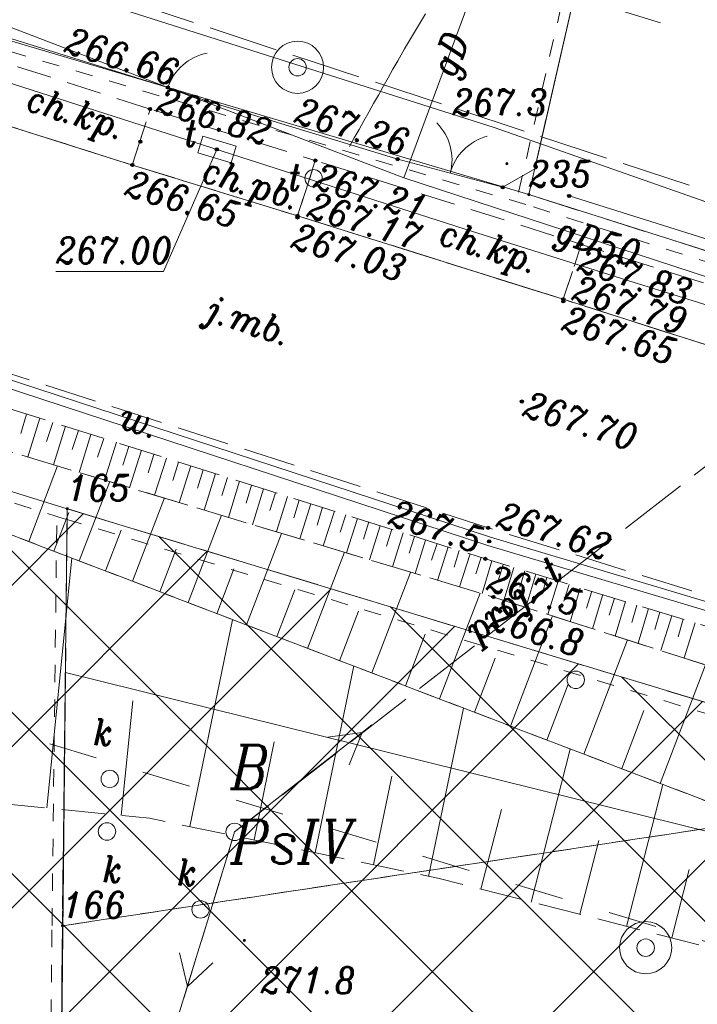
# Model space of a CAD drawing. Header units: metres. Extents: x 7435600 to 7436400, y 5537603 to 5538250.
# Tile 25 of 43: x 7435968 to 7435988, y 5537924 to 5537952. Entities that reach past the tile are written whole.
import ezdxf
from ezdxf.enums import TextEntityAlignment as Align

# ---------------------------------------------------------------- set-up
doc = ezdxf.new("R2010")
doc.units = ezdxf.units.M
doc.header["$MEASUREMENT"] = 0
for name, pattern in [('0.5_0.5', [1, 0.5, -0.5]), ('1.4_1.4', [2.8, 1.4, -1.4]), ('1.5_0.5', [2, 1.5, -0.5]), ('218-500', [1, 0.5, -0.5]), ('219-500', [0]), ('ktok02-500', [0]), ('ktok04-500', [0]), ('mz1.0_0.5', [1.5, 1, -0.5]), ('mz1.25_0.5', [1.75, 1.25, -0.5]), ('mz2.0_0.5', [2.5, 2, -0.5])]:
    doc.linetypes.add(name, pattern=pattern)
doc.layers.get('0').update_dxf_attribs({"color": 2, "linetype": 'CONTINUOUS', "lineweight": 5})
doc.layers.add('!ramka', color=2, linetype='CONTINUOUS', lineweight=0)
doc.layers.add('BUIB02_02', color=7, linetype='CONTINUOUS', lineweight=0)
for name, color, linetype in [('000 Inne (niezydentyfikowane)', 7, 'CONTINUOUS'), ('140-Punkty robocze', 7, 'CONTINUOUS'), ('203-Punkt załamania granicy działki nie stabilizowany', 7, 'CONTINUOUS'), ('203-Punkt załamania granicy działki nie stabilizowany-Atr104', 7, 'CONTINUOUS'), ('209-Opis konturu klasyfikacyjnego', 7, 'CONTINUOUS'), ('210-Oznaczenie użytku', 7, 'CONTINUOUS'), ('217-Granica konturu klasyfikcyjnego', 7, 'CONTINUOUS'), ('218-Granica użytku', 7, 'CONTINUOUS'), ('218-Granica użytku po granicy działki', 7, 'CONTINUOUS'), ('219-Linia granicy', 7, 'CONTINUOUS'), ('403-Punkt określonej wysokości', 7, 'CONTINUOUS'), ('811-Warstwica ciągła linia', 7, 'CONTINUOUS'), ('brama (linia)', 7, 'CONTINUOUS'), ('brama (linia) - symbol', 7, 'CONTINUOUS'), ('chodnik (powierzchnia)', 7, 'CONTINUOUS'), ('chodnik (powierzchnia)-Atr17', 7, 'CONTINUOUS'), ('furtka (linia)', 7, 'CONTINUOUS'), ('furtka (linia) - symbol', 7, 'CONTINUOUS'), ('inny obiekt przyrodniczy (linia)', 7, 'CONTINUOUS'), ('jezdnia (powierzchnia)', 7, 'CONTINUOUS'), ('jezdnia (powierzchnia)-Atr17', 7, 'CONTINUOUS'), ('krawężnik (linia)', 7, 'CONTINUOUS'), ('Miejsce błędu lub ostrzeżenia po kontroli', 7, 'CONTINUOUS'), ('ogrodzenie trwałe (linia)', 7, 'CONTINUOUS'), ('przewód elektroenergetyczny niskiego napięcia (linia) - symbol', 7, 'CONTINUOUS'), ('przewód gazowy (linia)', 7, 'CONTINUOUS'), ('przewód gazowy (linia)-Atr1', 7, 'CONTINUOUS'), ('przewód telekomunikacyjny (linia)', 7, 'CONTINUOUS'), ('przewód telekomunikacyjny - projektowany lub w budowie (linia) - ob. projektowany', 7, 'CONTINUOUS'), ('przewód telekomunikacyjny - projektowany lub w budowie (linia) - ob. projektowany-Atr1', 7, 'CONTINUOUS'), ('punkt o określonej wysokości (sieć telekomunikacyjna)', 7, 'CONTINUOUS'), ('punkt o określonej wysokości (sieć telekomunikacyjna)-Atr2', 7, 'CONTINUOUS'), ('punkt wysokościowy naturalny', 7, 'CONTINUOUS'), ('punkt wysokościowy naturalny-Atr2', 7, 'CONTINUOUS'), ('punkt wysokościowy sztuczny', 7, 'CONTINUOUS'), ('punkt wysokościowy sztuczny-Atr2', 7, 'CONTINUOUS'), ('rów melioracyjny  przydrożny (linia)', 7, 'CONTINUOUS'), ('rów melioracyjny  przydrożny (linia)-Atr17', 7, 'CONTINUOUS'), ('skarpa nieumocniona (powierzchnia)', 7, 'CONTINUOUS'), ('Strefa osuwisk potencjalnych', 7, 'CONTINUOUS'), ('studnia (punkt)', 7, 'CONTINUOUS'), ('studzienka prostokątna - przewód telekomunikacyjny (punkt)', 7, 'CONTINUOUS'), ('studzienka prostokątna - przewód telekomunikacyjny (punkt)-Atr17', 7, 'CONTINUOUS'), ('słup (punkt)', 7, 'CONTINUOUS'), ('właz okrągły - siec kanalizacyjna (punkt)', 7, 'CONTINUOUS'), ('właz okrągły - siec kanalizacyjna (punkt)-Atr17', 7, 'CONTINUOUS'), ('właz okrągły - siec telekomunikacyjna (punkt)', 7, 'CONTINUOUS'), ('właz okrągły - siec telekomunikacyjna (punkt)-Atr17', 7, 'CONTINUOUS')]:
    doc.layers.add(name, color=color, linetype=linetype)
doc.styles.get("Standard").update_dxf_attribs({"font": 'italic_1250.shx', "width": 0.75})
doc.linetypes.add('902-500', pattern='A,3.75,0,[1,ksztalty.shx,S=0.5,R=0,X=0,Y=0],3.75', length=7.5)

# ---------------------------------------------------------------- blocks, each defined once
blk = doc.blocks.new('203')
at = {"linetype": 'Continuous', "lineweight": 0}
h = blk.add_hatch(color=0, dxfattribs=at)
edge = h.paths.add_edge_path()
edge.add_arc((0, 0), 0.045, 0, 360)
blk = doc.blocks.new('US22')
at = {"color": 0, "linetype": 'Continuous', "lineweight": 13}
blk.add_circle((0, 0), 0.25, dxfattribs=at)
blk = doc.blocks.new('SM04')
at = {"color": 0, "linetype": 'Continuous', "lineweight": 13}
blk.add_circle((0, 0), 0.25, dxfattribs=at)
blk = doc.blocks.new('US13')
at = {"color": 0, "linetype": 'Continuous', "lineweight": 13}
for radius in [0.75, 0.25]:
    blk.add_circle((0, 0), radius, dxfattribs=at)
blk = doc.blocks.new('PE04')
at = {"color": 0, "linetype": 'Continuous', "lineweight": 13}
for p, q in [((4.65, 0), (3.784, 0.5)), ((0.65, 0), (0, 0)), ((0.65, 0), (1.65, 0)), ((1.65, 0), (2.65, 0)), ((2.65, 0), (3.65, 0)), ((3.65, 0), (4.65, 0)), ((4.65, 0), (3.784, -0.5)), ((4.65, 0), (5, 0))]:
    blk.add_line(p, q, dxfattribs=at)
blk = doc.blocks.new('PW01')
at = {"linetype": 'Continuous', "lineweight": 13}
h = blk.add_hatch(color=0, dxfattribs=at)
edge = h.paths.add_edge_path()
edge.add_arc((0, 0), 0.045, 0, 360)
blk = doc.blocks.new('OK02')
at = {"color": 0, "linetype": 'Continuous', "lineweight": 0}
for centre, start, end in [((-1.5, 0), 0, 60), ((1.5, 0), 120, 180)]:
    blk.add_arc(centre, 1.5, start, end, dxfattribs=at)
blk = doc.blocks.new('OK04')
at = {"color": 0, "linetype": 'Continuous', "lineweight": 0}
blk.add_arc((1.5, 0.001), 1.5, 120, 180, dxfattribs=at)
blk = doc.blocks.new('US15B')
at = {"color": 0, "linetype": 'Continuous', "lineweight": 0}
blk.add_lwpolyline([(-0.5, -0.25), (0.5, -0.25), (0.5, 0.25), (-0.5, 0.25)], close=True, dxfattribs=at)
blk = doc.blocks.new('PW02')
at = {"linetype": 'Continuous', "lineweight": 13}
h = blk.add_hatch(color=0, dxfattribs=at)
edge = h.paths.add_edge_path()
edge.add_arc((0, 0), 0.045, 0, 360)
blk = doc.blocks.new('PIKIETA')
at = {"color": 0}
blk.add_circle((0, 0), 0.045, dxfattribs=at)
blk = doc.blocks.new('801')
at = {"linetype": 'Continuous', "lineweight": 13}
h = blk.add_hatch(color=0, dxfattribs=at)
edge = h.paths.add_edge_path()
edge.add_arc((0, 0), 0.045, 0, 360)

msp = doc.modelspace()

# ---------------------------------------------------------------- hatches: boundary and pattern name
at = {"layer": 'BUIB02_02', "linetype": 'Continuous', "lineweight": 5}
h = msp.add_hatch(dxfattribs=at)
h.set_pattern_fill('CROSSHATCH', color=253, style=0, pattern_type=2)
h.set_pattern_definition([(45, (7435961.6253, 5537924.7712), (-2.319904, 2.319904), []), (315, (7435961.6253, 5537924.7712), (2.319904, 2.319904), [])])
h.paths.add_polyline_path([(7436043.44, 5537913.56), (7436060.08, 5537909.02), (7436072.46, 5537904.21), (7436080.45, 5537901.44), (7436125.26, 5537886.3), (7436123.85, 5537883.72), (7436121.78, 5537879.94), (7436111.81, 5537868.54), (7436097.96, 5537862.42), (7436082.82, 5537862.73), (7436056.09, 5537869.29), (7436015.82, 5537881.67), (7435957.74, 5537897.76), (7435948.84, 5537901.62), (7435934.32, 5537910.49), (7435934.03, 5537910.63), (7435939.24, 5537925.51), (7435940.01, 5537935.88), (7435938.04, 5537945.01), (7435935.67, 5537947.6), (7435945.85, 5537945.72), (7435954.28, 5537942.86), (7435969.69, 5537938.08), (7435996.02, 5537930.09), (7436005.99, 5537926.19), (7436016.39, 5537923.91), (7436023.56, 5537921.25)])

# ---------------------------------------------------------------- linework, layer by layer
at = {"layer": '!ramka', "color": 251, "linetype": 'Continuous', "lineweight": 13}
msp.add_3dface([(7435692.445, 5538052.761), (7436192.445, 5538052.761), (7436192.445, 5537747.761), (7435692.445, 5537747.761)], dxfattribs=at)
at = {"layer": '000 Inne (niezydentyfikowane)', "color": 251, "linetype": 'Continuous', "lineweight": 13, "flags": 128}
for points in [[(7435968.52, 5537940.8), (7435968.35, 5537940.24)], [(7435968.9, 5537940.68), (7435968.55, 5537939.57)], [(7435969.27, 5537940.56), (7435969.09, 5537940.01)], [(7435969.64, 5537940.45), (7435969.29, 5537939.34)], [(7435970.01, 5537940.33), (7435969.83, 5537939.78)], [(7435970.37, 5537940.21), (7435970.03, 5537939.12)], [(7435970.74, 5537940.1), (7435970.56, 5537939.56)], [(7435971.1, 5537939.99), (7435970.76, 5537938.9)], [(7435971.46, 5537939.87), (7435971.29, 5537939.33)], [(7435971.82, 5537939.76), (7435971.48, 5537938.68)], [(7435972.18, 5537939.64), (7435972.01, 5537939.11)], [(7435972.54, 5537939.53), (7435972.2, 5537938.47)], [(7435968.58, 5537937.14), (7435969.41, 5537939.31)], [(7435972.89, 5537939.42), (7435972.72, 5537938.89)], [(7435973.24, 5537939.31), (7435972.91, 5537938.25)], [(7435973.6, 5537939.2), (7435973.43, 5537938.67)], [(7435973.95, 5537939.09), (7435973.62, 5537938.04)], [(7435974.3, 5537938.98), (7435974.13, 5537938.46)], [(7435970.03, 5537936.58), (7435970.91, 5537938.86)], [(7435974.64, 5537938.87), (7435974.32, 5537937.83)], [(7435974.99, 5537938.76), (7435974.83, 5537938.24)], [(7435971.56, 5537936), (7435972.48, 5537938.39)], [(7435975.33, 5537938.65), (7435975.01, 5537937.62)], [(7435975.68, 5537938.54), (7435975.51, 5537938.03)], [(7435976.02, 5537938.43), (7435975.7, 5537937.42)], [(7435976.36, 5537938.33), (7435976.2, 5537937.82)], [(7435976.69, 5537938.22), (7435976.38, 5537937.21)], [(7435977.03, 5537938.12), (7435976.87, 5537937.61)], [(7435969.3, 5537936.86), (7435969.73, 5537937.97)], [(7435973.16, 5537935.38), (7435974.12, 5537937.89)], [(7435977.37, 5537938.01), (7435977.05, 5537937.01)], [(7435977.7, 5537937.9), (7435977.54, 5537937.41)], [(7435978.03, 5537937.8), (7435977.72, 5537936.81)], [(7435978.36, 5537937.7), (7435978.21, 5537937.2)], [(7435978.69, 5537937.59), (7435978.38, 5537936.61)], [(7435970.79, 5537936.29), (7435971.24, 5537937.46)], [(7435974.84, 5537934.74), (7435975.85, 5537937.37)], [(7435979.02, 5537937.49), (7435978.87, 5537937)], [(7435979.35, 5537937.39), (7435979.04, 5537936.41)], [(7435979.67, 5537937.28), (7435979.52, 5537936.8)], [(7435979.99, 5537937.18), (7435979.69, 5537936.22)], [(7435980.32, 5537937.08), (7435980.16, 5537936.6)], [(7435980.64, 5537936.98), (7435980.33, 5537936.02)], [(7435972.35, 5537935.69), (7435972.82, 5537936.92)], [(7435976.6, 5537934.06), (7435977.66, 5537936.83)], [(7435980.96, 5537936.88), (7435980.81, 5537936.4)], [(7435981.27, 5537936.78), (7435980.97, 5537935.83)], [(7435969.1, 5537929.48), (7435969.82, 5537936.66)], [(7435981.59, 5537936.68), (7435981.44, 5537936.21)], [(7435981.9, 5537936.58), (7435981.62, 5537935.64)], [(7435982.22, 5537936.48), (7435982.08, 5537936.01)], [(7435973.99, 5537935.06), (7435974.48, 5537936.35)], [(7435978.45, 5537933.36), (7435979.56, 5537936.25)], [(7435982.53, 5537936.39), (7435982.24, 5537935.44)], [(7435982.85, 5537936.29), (7435982.7, 5537935.82)], [(7435983.16, 5537936.2), (7435982.87, 5537935.24)], [(7435983.48, 5537936.1), (7435983.34, 5537935.62)], [(7435983.8, 5537936), (7435983.51, 5537935.04)], [(7435984.12, 5537935.9), (7435983.97, 5537935.42)], [(7435975.71, 5537934.41), (7435976.23, 5537935.75)], [(7435980.39, 5537932.61), (7435981.56, 5537935.65)], [(7435984.44, 5537935.8), (7435984.15, 5537934.83)], [(7435984.77, 5537935.71), (7435984.62, 5537935.22)], [(7435985.09, 5537935.61), (7435984.79, 5537934.63)], [(7435985.42, 5537935.51), (7435985.27, 5537935.02)], [(7435985.74, 5537935.41), (7435985.44, 5537934.42)], [(7435986.07, 5537935.31), (7435985.92, 5537934.81)], [(7435977.52, 5537933.71), (7435978.06, 5537935.13)], [(7435982.43, 5537931.83), (7435983.64, 5537935)], [(7435986.4, 5537935.21), (7435986.1, 5537934.21)], [(7435986.73, 5537935.11), (7435986.58, 5537934.61)], [(7435987.07, 5537935), (7435986.76, 5537934)], [(7435973.21, 5537928.94), (7435974.44, 5537934.89)], [(7435987.4, 5537934.9), (7435987.25, 5537934.4)], [(7435987.74, 5537934.8), (7435987.43, 5537933.79)], [(7435979.41, 5537932.99), (7435979.98, 5537934.47)], [(7435984.54, 5537931.02), (7435985.8, 5537934.31)], [(7435981.4, 5537932.23), (7435981.99, 5537933.78)], [(7435986.74, 5537930.18), (7435988.04, 5537933.59)], [(7435976.82, 5537928.19), (7435977.93, 5537933.56)], [(7435983.48, 5537931.43), (7435984.09, 5537933.04)], [(7435971.24, 5537929.26), (7435971.57, 5537932.56)], [(7435980.08, 5537927.51), (7435981.08, 5537932.35)], [(7435985.63, 5537930.61), (7435986.27, 5537932.28)], [(7435975.06, 5537928.56), (7435975.64, 5537931.38)], [(7435983.03, 5537926.77), (7435984.15, 5537931.17)], [(7435978.49, 5537927.84), (7435979.02, 5537930.39)], [(7435985.77, 5537926.07), (7435986.81, 5537930.15)], [(7435981.58, 5537927.14), (7435982.17, 5537929.43)], [(7435984.43, 5537926.42), (7435984.97, 5537928.54)], [(7435987.07, 5537925.74), (7435987.57, 5537927.71)]]:
    msp.add_lwpolyline(points, dxfattribs=at)
at = {"layer": '217-Granica konturu klasyfikcyjnego', "color": 3, "linetype": '1.5_0.5', "lineweight": 13, "flags": 128}
for points in [[(7435985.68, 5537959.02), (7435982.96, 5537947.11)], [(7435982.96, 5537947.11), (7436017.98, 5537936.02)], [(7435969.69, 5537938.08), (7435969.55, 5537926.09)], [(7435996.02, 5537930.09), (7435969.69, 5537938.08)], [(7435969.55, 5537926.09), (7435996.02, 5537930.09)], [(7435996.02, 5537930.09), (7435969.55, 5537926.09)], [(7435969.55, 5537926.09), (7435969.32, 5537902.47)]]:
    msp.add_lwpolyline(points, dxfattribs=at)
at = {"layer": '218-Granica użytku', "color": 3, "linetype": '218-500', "lineweight": 13, "flags": 128}
for points in [[(7435969.55, 5537926.09), (7435996.02, 5537930.09)], [(7435996.02, 5537930.09), (7435969.55, 5537926.09)]]:
    msp.add_lwpolyline(points, dxfattribs=at)
at = {"layer": '218-Granica użytku po granicy działki', "color": 3, "linetype": '0.5_0.5', "lineweight": 13}
for p, q in [((7435982.668, 5537947.177), (7435985.388, 5537959.087)), ((7435982.875, 5537946.822), (7435959.335, 5537953.812)), ((7435982.668, 5537947.177), (7435982.668, 5537947.177)), ((7435982.668, 5537947.177), (7435982.668, 5537947.177)), ((7436017.889, 5537935.734), (7435982.869, 5537946.824)), ((7435982.869, 5537946.824), (7435982.869, 5537946.824)), ((7435982.869, 5537946.824), (7435982.869, 5537946.824)), ((7435982.875, 5537946.822), (7435982.875, 5537946.822)), ((7435982.875, 5537946.822), (7435982.875, 5537946.822)), ((7435969.601, 5537937.793), (7435954.191, 5537942.573)), ((7435969.25, 5537926.094), (7435969.39, 5537938.084)), ((7435969.39, 5537938.084), (7435969.39, 5537938.084)), ((7435969.39, 5537938.084), (7435969.39, 5537938.084)), ((7435969.601, 5537937.793), (7435969.601, 5537937.793)), ((7435969.601, 5537937.793), (7435969.601, 5537937.793)), ((7435995.933, 5537929.803), (7435969.603, 5537937.793)), ((7435969.603, 5537937.793), (7435969.603, 5537937.793)), ((7435969.603, 5537937.793), (7435969.603, 5537937.793)), ((7435969.02, 5537902.473), (7435969.25, 5537926.093)), ((7435969.25, 5537926.094), (7435969.25, 5537926.094)), ((7435969.25, 5537926.094), (7435969.25, 5537926.094)), ((7435969.25, 5537926.093), (7435969.25, 5537926.093)), ((7435969.25, 5537926.093), (7435969.25, 5537926.093))]:
    msp.add_line(p, q, dxfattribs=at)
at = {"layer": '219-Linia granicy', "color": 3, "linetype": '219-500', "lineweight": 13, "flags": 128}
for points in [[(7435985.68, 5537959.02), (7435982.96, 5537947.11)], [(7435982.96, 5537947.11), (7435959.42, 5537954.1)], [(7435982.96, 5537947.11), (7436017.98, 5537936.02)], [(7435954.28, 5537942.86), (7435969.69, 5537938.08)], [(7435969.69, 5537938.08), (7435969.55, 5537926.09)], [(7435969.69, 5537938.08), (7435996.02, 5537930.09)], [(7435969.32, 5537902.47), (7435969.55, 5537926.09)]]:
    msp.add_lwpolyline(points, dxfattribs=at)
at = {"layer": '811-Warstwica ciągła linia', "color": 32, "linetype": 'Continuous', "lineweight": 13, "flags": 128}
msp.add_lwpolyline([(7435977.8, 5537948.49), (7435977.939, 5537948.737), (7435978.078, 5537948.984), (7435978.217, 5537949.231), (7435978.356, 5537949.478), (7435978.495, 5537949.725), (7435978.634, 5537949.972), (7435978.773, 5537950.219), (7435978.912, 5537950.466), (7435979.051, 5537950.713), (7435979.19, 5537950.96), (7435979.385, 5537951.299), (7435979.584, 5537951.636), (7435979.787, 5537951.97), (7435979.993, 5537952.302)], dxfattribs=at)
at = {"layer": 'brama (linia)', "color": 251, "linetype": 'ktok02-500', "lineweight": 13, "flags": 128}
msp.add_lwpolyline([(7435979.19, 5537948.13), (7435982.21, 5537947.32)], dxfattribs=at)
at = {"layer": 'chodnik (powierzchnia)', "color": 251, "linetype": 'mz1.0_0.5', "lineweight": 13, "flags": 128}
for points in [[(7435972.07, 5537949.57), (7435964.33, 5537952.04), (7435963.8, 5537950.41), (7435971.56, 5537947.96)], [(7435971.56, 5537947.96), (7435976.31, 5537946.5), (7435976.82, 5537948.09), (7435972.07, 5537949.57)], [(7435976.31, 5537946.5), (7435983.95, 5537944.1), (7435984.47, 5537945.68), (7435976.82, 5537948.09)], [(7435994.48, 5537940.74), (7435994.95, 5537942.36), (7435984.47, 5537945.68), (7435983.95, 5537944.1)]]:
    msp.add_lwpolyline(points, close=True, dxfattribs=at)
at = {"layer": 'furtka (linia)', "color": 251, "linetype": 'ktok04-500', "lineweight": 13, "flags": 128}
msp.add_lwpolyline([(7435972.58, 5537950.19), (7435973.69, 5537949.81)], dxfattribs=at)
at = {"layer": 'inny obiekt przyrodniczy (linia)', "color": 251, "linetype": 'Continuous', "lineweight": 13, "flags": 128}
msp.add_lwpolyline([(7435996.47, 5537943.19), (7435984.12, 5537947.07)], dxfattribs=at)
at = {"layer": 'jezdnia (powierzchnia)', "color": 251, "linetype": '1.5_0.5', "lineweight": 13, "flags": 128}
msp.add_lwpolyline([(7435787.98, 5537999.13), (7435812.53, 5537991.36), (7435837.49, 5537983.4), (7435851.56, 5537978.92), (7435872.9, 5537972.2), (7435884.62, 5537968.52), (7435893.22, 5537965.82), (7435917.63, 5537958.09), (7435931.26, 5537953.8), (7435946.49, 5537948.88), (7435956.04, 5537945.83), (7435981.79, 5537937.53), (7436000.26, 5537931.81), (7436006.5, 5537929.57), (7436018.45, 5537924.52), (7436030.52, 5537919.43), (7436040.91, 5537915.64), (7436044.65, 5537914.31), (7436047.5, 5537913.32), (7436048.48, 5537913.11), (7436051.09, 5537912.8), (7436055.46, 5537912.3), (7436060.57, 5537911.81), (7436062.36, 5537911.5), (7436063.03, 5537911.36), (7436070.16, 5537909.02), (7436075.77, 5537907.07), (7436087.88, 5537902.7), (7436092.65, 5537900.86), (7436104.8, 5537895.98), (7436111.99, 5537892.99), (7436117.36, 5537890.77), (7436120.52, 5537889.46), (7436121.95, 5537888.81), (7436122.58, 5537888.36), (7436123.09, 5537887.94), (7436123.7, 5537887.23), (7436124.27, 5537886.43), (7436124.63, 5537885.44), (7436124.96, 5537883.49), (7436124.82, 5537882.04), (7436132.59, 5537891.94), (7436128.79, 5537893.6), (7436127.56, 5537894.18), (7436120.05, 5537897.35), (7436109.2, 5537901.85), (7436098.73, 5537906.14), (7436090.27, 5537909.41), (7436082.51, 5537912.25), (7436078.14, 5537913.79), (7436065.14, 5537918.22), (7436053.81, 5537921.98), (7436047.55, 5537924.02), (7436039.35, 5537926.69), (7436033.49, 5537928.6), (7436025.95, 5537930.99), (7436016.54, 5537933.92), (7436002.02, 5537938.44), (7435996.37, 5537940.2), (7435994.48, 5537940.74), (7435983.95, 5537944.1), (7435976.31, 5537946.5), (7435971.56, 5537947.96), (7435963.8, 5537950.41), (7435957.25, 5537952.56), (7435948.59, 5537955.3), (7435932.89, 5537960.3), (7435919.95, 5537964.35), (7435895.13, 5537972.13), (7435875.07, 5537978.57), (7435853.94, 5537985.24), (7435845.26, 5537987.99), (7435839.58, 5537989.79), (7435830.87, 5537992.55), (7435814.74, 5537997.65), (7435806.05, 5538000.41), (7435789.9, 5538005.53), (7435788.87, 5538002.22)], close=True, dxfattribs=at)
at = {"layer": 'krawężnik (linia)', "color": 251, "linetype": 'Continuous', "lineweight": 13, "flags": 128}
for points in [[(7436002.02, 5537938.44), (7435996.37, 5537940.2), (7435994.48, 5537940.74), (7435983.95, 5537944.1), (7435976.31, 5537946.5), (7435971.56, 5537947.96), (7435963.8, 5537950.41), (7435957.25, 5537952.56), (7435948.59, 5537955.3), (7435932.89, 5537960.3), (7435919.95, 5537964.35), (7435895.13, 5537972.13), (7435875.07, 5537978.57), (7435853.94, 5537985.24), (7435845.26, 5537987.99), (7435839.58, 5537989.79), (7435830.87, 5537992.55), (7435814.74, 5537997.65), (7435806.05, 5538000.41), (7435789.9, 5538005.53)], [(7436132.59, 5537891.94), (7436128.79, 5537893.6), (7436127.56, 5537894.18), (7436120.05, 5537897.35), (7436109.2, 5537901.85), (7436098.73, 5537906.14), (7436090.27, 5537909.41), (7436082.51, 5537912.25), (7436078.14, 5537913.79), (7436065.14, 5537918.22), (7436053.81, 5537921.98), (7436047.55, 5537924.02), (7436039.35, 5537926.69), (7436033.49, 5537928.6), (7436025.95, 5537930.99), (7436016.54, 5537933.92), (7436002.02, 5537938.44), (7435996.37, 5537940.2), (7435994.48, 5537940.74), (7435983.95, 5537944.1), (7435976.31, 5537946.5), (7435971.56, 5537947.96), (7435963.8, 5537950.41)]]:
    msp.add_lwpolyline(points, dxfattribs=at)
at = {"layer": 'Miejsce błędu lub ostrzeżenia po kontroli', "color": 214, "linetype": '1.4_1.4', "lineweight": 13, "flags": 128}
for points in [[(7435942.54, 5537965.49), (7435996.65, 5537949.04), (7436064.9, 5537926.91), (7436099.32, 5537915.75), (7436131.86, 5537901.49)], [(7436121.51, 5537879.44), (7436086.31, 5537893.58), (7436036.83, 5537910.19), (7435996.36, 5537923.13), (7435965.36, 5537932.47), (7435931.39, 5537911.93)]]:
    msp.add_lwpolyline(points, dxfattribs=at)
at = {"layer": 'ogrodzenie trwałe (linia)', "color": 251, "linetype": '902-500', "lineweight": 13, "flags": 128}
for points in [[(7435982.21, 5537947.32), (7435983.13, 5537947.85), (7435985.68, 5537959.02), (7435987.97, 5537961.98), (7435988.52, 5537962.53), (7435995.28, 5537963.46), (7435998.03, 5537966.68), (7435998.48, 5537969.7), (7436000.48, 5537979.189)], [(7435972.58, 5537950.19), (7435959.42, 5537954.3), (7435959.56, 5537956.77), (7435956.19, 5537957.84)], [(7435979.19, 5537948.13), (7435973.69, 5537949.81)], [(7435995.74, 5537923.53), (7435995.98, 5537927.02), (7435991.31, 5537928), (7435989.37, 5537928.48), (7435969.64, 5537933.37), (7435969.32, 5537902.47), (7435969.978, 5537894.37)]]:
    msp.add_lwpolyline(points, dxfattribs=at)
at = {"layer": 'przewód gazowy (linia)', "color": 40, "linetype": 'Continuous', "lineweight": 13, "flags": 128}
for points in [[(7436115.36, 5537902.41), (7436086.96, 5537911.98), (7436069.03, 5537918.12), (7436049.03, 5537925.09), (7436028.69, 5537931.7), (7436019.45, 5537934.66), (7436003.71, 5537939.63), (7435979.37, 5537947.59), (7435943.65, 5537961.27)], [(7435979.37, 5537947.59), (7435981.37, 5537953.02), (7435980.23, 5537953.39)]]:
    msp.add_lwpolyline(points, dxfattribs=at)
at = {"layer": 'przewód telekomunikacyjny (linia)', "color": 30, "linetype": 'Continuous', "lineweight": 13, "flags": 128}
for points in [[(7435981.96, 5537949.04), (7435962.29, 5537955.3), (7435943.75, 5537963.85)], [(7435943.53, 5537958.19), (7435981.13, 5537946.12), (7435985.96, 5537944.59), (7435999.97, 5537940.23), (7436010.72, 5537936.66), (7436014.01, 5537935.35), (7436017.71, 5537934.36), (7436025.16, 5537932.12), (7436036.65, 5537928.62), (7436050.47, 5537924.04), (7436064.43, 5537919.12), (7436073.85, 5537915.97), (7436089.58, 5537910.49), (7436113.88, 5537900.57), (7436129.588, 5537894.208)], [(7436130.051, 5537895.309), (7436124.6, 5537897.76), (7436116.25, 5537901.53), (7436109.09, 5537903.89), (7436095.83, 5537908.38), (7436076.93, 5537915.79), (7436067.21, 5537919.52), (7436042.88, 5537927.41), (7436013.15, 5537938.11), (7435996, 5537944.11), (7435981.96, 5537949.04)]]:
    msp.add_lwpolyline(points, dxfattribs=at)
at = {"layer": 'przewód telekomunikacyjny - projektowany lub w budowie (linia) - ob. projektowany', "color": 30, "linetype": 'mz2.0_0.5', "lineweight": 13, "flags": 128}
for points in [[(7435792.843, 5538009.737), (7435824.83, 5537998.33), (7435855.01, 5537989.2), (7435890.63, 5537977.66), (7435960.78, 5537956.17), (7435995.22, 5537944.87), (7436035.99, 5537931.9), (7436029.28, 5537911.61)], [(7435995.22, 5537944.87), (7435974.5, 5537928.79), (7435964.459, 5537895.899)]]:
    msp.add_lwpolyline(points, dxfattribs=at)
at = {"layer": 'punkt o określonej wysokości (sieć telekomunikacyjna)-Atr2', "color": 251, "lineweight": 13, "flags": 128}
msp.add_lwpolyline([(7435973.99, 5537948.41), (7435972.46, 5537944.9), (7435969.356, 5537944.9)], dxfattribs=at)
at = {"layer": 'rów melioracyjny  przydrożny (linia)', "color": 251, "linetype": 'Continuous', "lineweight": 13}
for p, q in [((7435962.608, 5537943.569), (7435981.857, 5537937.259)), ((7435962.532, 5537943.331), (7435981.783, 5537937.021)), ((7435981.857, 5537937.259), (7435993.958, 5537933.649)), ((7435981.783, 5537937.021), (7435993.882, 5537933.411))]:
    msp.add_line(p, q, dxfattribs=at)
at = {"layer": 'skarpa nieumocniona (powierzchnia)', "color": 251, "linetype": 'mz1.25_0.5', "lineweight": 13, "flags": 128}
for points in [[(7436015.84, 5537924.9), (7436015.34, 5537924.26), (7436007.08, 5537927.7), (7435999.83, 5537929.82), (7435981.94, 5537935.54), (7435962.85, 5537941.28), (7435956.53, 5537943.05), (7435957.06, 5537944.31), (7435963.09, 5537942.51), (7435981.71, 5537936.64), (7436000.17, 5537931), (7436007.29, 5537928.57)], [(7436014.78, 5537922.11), (7436016.33, 5537923.04), (7436015.84, 5537924.9), (7436015.34, 5537924.26), (7436007.08, 5537927.7), (7435999.83, 5537929.82), (7435981.94, 5537935.54), (7435962.85, 5537941.28), (7435956.53, 5537943.05), (7435956.18, 5537941.96), (7435961.99, 5537939.66), (7436004.97, 5537923.2)], [(7435956.18, 5537941.96), (7435961.99, 5537939.66), (7436004.97, 5537923.2), (7435995.73, 5537922.5), (7435989.16, 5537925.21), (7435980.34, 5537927.46), (7435972.05, 5537929.18), (7435966.45, 5537929.74), (7435960.98, 5537930.49), (7435957.78, 5537929.18), (7435952.72, 5537927.01), (7435950.44, 5537924.68), (7435945.85, 5537920.16), (7435943.36, 5537918.26), (7435938.95, 5537915.67), (7435936.52, 5537915.42), (7435934.5, 5537914.38), (7435930.96, 5537912.14), (7435927.93, 5537913.63), (7435928.19, 5537913.84), (7435936.04, 5537920.66), (7435937.9, 5537922.28), (7435941.67, 5537925.05), (7435944.55, 5537927.82), (7435949.93, 5537931.31), (7435954.28, 5537942.86)]]:
    msp.add_lwpolyline(points, close=True, dxfattribs=at)
at = {"layer": 'Strefa osuwisk potencjalnych', "color": 253, "linetype": 'Continuous', "lineweight": 13, "flags": 128}
msp.add_lwpolyline([(7435954.28, 5537942.86), (7435969.69, 5537938.08), (7435996.02, 5537930.09), (7436005.99, 5537926.19), (7436016.39, 5537923.91), (7436023.56, 5537921.25), (7436043.44, 5537913.56), (7436060.08, 5537909.02), (7436072.46, 5537904.21), (7436080.45, 5537901.44), (7436125.26, 5537886.3), (7436123.85, 5537883.72), (7436121.78, 5537879.94), (7436111.81, 5537868.54), (7436097.96, 5537862.42), (7436082.82, 5537862.73), (7436056.09, 5537869.29), (7436015.82, 5537881.67), (7435957.74, 5537897.76)], dxfattribs=at)
msp.add_lwpolyline([(7435954.28, 5537942.86), (7435969.69, 5537938.08), (7435996.02, 5537930.09), (7436005.99, 5537926.19), (7436016.39, 5537923.91), (7436023.56, 5537921.25), (7436043.44, 5537913.56), (7436060.08, 5537909.02), (7436072.46, 5537904.21), (7436080.45, 5537901.44), (7436125.26, 5537886.3), (7436123.85, 5537883.72), (7436121.78, 5537879.94), (7436111.81, 5537868.54), (7436097.96, 5537862.42), (7436082.82, 5537862.73), (7436056.09, 5537869.29), (7436015.82, 5537881.67), (7435957.74, 5537897.76)], dxfattribs=at)
msp.add_lwpolyline([(7435954.28, 5537942.86), (7435969.69, 5537938.08), (7435996.02, 5537930.09), (7436005.99, 5537926.19), (7436016.39, 5537923.91), (7436023.56, 5537921.25), (7436043.44, 5537913.56), (7436060.08, 5537909.02), (7436072.46, 5537904.21), (7436080.45, 5537901.44), (7436125.26, 5537886.3), (7436123.85, 5537883.72), (7436121.78, 5537879.94), (7436111.81, 5537868.54), (7436097.96, 5537862.42), (7436082.82, 5537862.73), (7436056.09, 5537869.29), (7436015.82, 5537881.67), (7435957.74, 5537897.76)], dxfattribs=at)

# ---------------------------------------------------------------- block references
at = {"layer": '140-Punkty robocze', "color": 1, "linetype": 'Continuous', "lineweight": 13}
for p in [(7435972.58, 5537950.19), (7435973.69, 5537949.81), (7435972.07, 5537949.57), (7435971.79, 5537948.63), (7435973.99, 5537948.41), (7435976.82, 5537948.09), (7435979.19, 5537948.13), (7435971.56, 5537947.96), (7435982.21, 5537947.32), (7435984.12, 5537947.07), (7435976.31, 5537946.5), (7435976.31, 5537946.45), (7435984.47, 5537945.68), (7435983.95, 5537944.1), (7435983.95, 5537944.04), (7435982.76, 5537941.16), (7435981.79, 5537937.53), (7435981.82, 5537937.14), (7435981.71, 5537936.64), (7435981.94, 5537935.54)]:
    msp.add_blockref('PIKIETA', p, dxfattribs=at)
at = {"layer": '203-Punkt załamania granicy działki nie stabilizowany', "color": 3, "linetype": 'Continuous', "lineweight": 13}
for p in [(7435982.96, 5537947.11), (7435969.69, 5537938.08), (7435969.55, 5537926.09)]:
    msp.add_blockref('203', p, dxfattribs=at)
at = {"layer": '403-Punkt określonej wysokości', "color": 251, "linetype": 'Continuous', "lineweight": 13}
for p in [(7435972.58, 5537950.19), (7435973.69, 5537949.81), (7435972.07, 5537949.57), (7435971.79, 5537948.63), (7435973.99, 5537948.41), (7435976.82, 5537948.09), (7435979.19, 5537948.13), (7435971.56, 5537947.96), (7435982.21, 5537947.32), (7435984.12, 5537947.07), (7435976.31, 5537946.5), (7435976.31, 5537946.45), (7435984.47, 5537945.68), (7435983.95, 5537944.1), (7435983.95, 5537944.04), (7435982.76, 5537941.16), (7435981.79, 5537937.53), (7435981.82, 5537937.14), (7435981.71, 5537936.64), (7435981.94, 5537935.54)]:
    msp.add_blockref('801', p, dxfattribs=at)
at = {"layer": 'brama (linia) - symbol', "color": 251, "linetype": 'Continuous', "lineweight": 13, "rotation": 344.986}
msp.add_blockref('OK02', (7435980.7, 5537947.725), dxfattribs=at)
at = {"layer": 'furtka (linia) - symbol', "color": 251, "linetype": 'Continuous', "lineweight": 13, "rotation": 341.102}
msp.add_blockref('OK04', (7435972.58, 5537950.19), dxfattribs=at)
at = {"layer": 'przewód elektroenergetyczny niskiego napięcia (linia) - symbol', "color": 1, "linetype": 'Continuous', "lineweight": 13}
for rotation in [37.912, 253.024]:
    msp.add_blockref('PE04', (7435974.5, 5537928.79), dxfattribs=dict(at, rotation=rotation))
at = {"layer": 'punkt o określonej wysokości (sieć telekomunikacyjna)', "color": 30, "linetype": 'Continuous', "lineweight": 13}
msp.add_blockref('PW01', (7435973.99, 5537948.41), dxfattribs=at)
at = {"layer": 'punkt wysokościowy naturalny', "color": 251, "linetype": 'Continuous', "lineweight": 13}
for p in [(7435982.33, 5537948), (7435981.82, 5537937.14), (7435981.71, 5537936.64), (7435981.94, 5537935.54), (7435974.78, 5537925.67)]:
    msp.add_blockref('PW01', p, dxfattribs=at)
at = {"layer": 'punkt wysokościowy sztuczny', "color": 251, "linetype": 'Continuous', "lineweight": 13}
for p in [(7435972.58, 5537950.19), (7435972.07, 5537949.57), (7435976.82, 5537948.09), (7435979.19, 5537948.13), (7435971.56, 5537947.96), (7435976.31, 5537946.5), (7435976.31, 5537946.45), (7435984.47, 5537945.68), (7435983.95, 5537944.1), (7435983.95, 5537944.04), (7435982.76, 5537941.16), (7435981.79, 5537937.53)]:
    msp.add_blockref('PW02', p, dxfattribs=at)
at = {"layer": 'studnia (punkt)', "color": 251, "linetype": 'Continuous', "lineweight": 13}
msp.add_blockref('US13', (7435976.31, 5537950.77), dxfattribs=at)
at = {"layer": 'studnia (punkt)', "color": 251, "linetype": 'Continuous', "lineweight": 13, "rotation": 179.999}
msp.add_blockref('US13', (7435986.32, 5537925.46), dxfattribs=at)
at = {"layer": 'studzienka prostokątna - przewód telekomunikacyjny (punkt)', "color": 30, "linetype": 'Continuous', "lineweight": 13, "rotation": 343.191}
msp.add_blockref('US15B', (7435973.99, 5537948.41), dxfattribs=at)
at = {"layer": 'słup (punkt)', "color": 251, "linetype": 'Continuous', "lineweight": 13}
for p in [(7435984.31, 5537933.16), (7435974.5, 5537928.79)]:
    msp.add_blockref('SM04', p, dxfattribs=at)
at = {"layer": 'właz okrągły - siec kanalizacyjna (punkt)', "color": 251, "linetype": 'Continuous', "lineweight": 13, "rotation": 179.999}
for p in [(7435970.91, 5537930.31), (7435970.83, 5537928.8), (7435973.52, 5537926.56)]:
    msp.add_blockref('US22', p, dxfattribs=at)
at = {"layer": 'właz okrągły - siec telekomunikacyjna (punkt)', "color": 251, "linetype": 'Continuous', "lineweight": 13, "rotation": 342.057}
msp.add_blockref('US22', (7435976.77, 5537947.58), dxfattribs=at)

# ---------------------------------------------------------------- texts
at = {"layer": '203-Punkt załamania granicy działki nie stabilizowany-Atr104', "color": 251, "lineweight": 13, "width": 0.9}
for s, p in [('235', (7435982.96, 5537947.11)), ('165', (7435969.69, 5537938.08)), ('166', (7435969.55, 5537926.09))]:
    msp.add_text(s, height=0.75, dxfattribs=at).set_placement(p, align=Align.BOTTOM_LEFT)
at = {"layer": '209-Opis konturu klasyfikacyjnego', "color": 3, "linetype": 'Continuous', "lineweight": 13, "width": 0.9}
msp.add_text('PsIV', height=1.25, dxfattribs=at).set_placement((7435974.38, 5537929.13), align=Align.TOP_LEFT)
at = {"layer": '210-Oznaczenie użytku', "color": 3, "linetype": 'Continuous', "lineweight": 13, "width": 0.9}
msp.add_text('B', height=1.25, dxfattribs=at).set_placement((7435974.38, 5537930.03))
at = {"layer": 'chodnik (powierzchnia)-Atr17', "color": 251, "lineweight": 13, "width": 0.9}
for s, rotation, p in [('ch.kp.', 342.301, (7435968.57, 5537949.92)), ('ch.pb.', -17.086, (7435973.62, 5537947.86)), ('ch.kp.', -17.439, (7435980.44, 5537946.06))]:
    msp.add_text(s, height=0.75, rotation=rotation, dxfattribs=at).set_placement(p, align=Align.MIDDLE_LEFT)
at = {"layer": 'jezdnia (powierzchnia)-Atr17', "color": 251, "lineweight": 13, "width": 0.9}
msp.add_text('j.mb.', height=0.75, rotation=-17.866, dxfattribs=at).set_placement((7435973.63, 5537943.51))
at = {"layer": 'przewód gazowy (linia)-Atr1', "color": 251, "lineweight": 13, "width": 0.9}
for s, rotation, p in [('gD', 69.78, (7435980.47, 5537950.57)), ('gD50', -18.109, (7435983.8, 5537946.14))]:
    msp.add_text(s, height=0.75, rotation=rotation, dxfattribs=at).set_placement(p, align=Align.MIDDLE_LEFT)
at = {"layer": 'przewód telekomunikacyjny - projektowany lub w budowie (linia) - ob. projektowany-Atr1', "color": 30, "lineweight": 13, "width": 0.9}
msp.add_text('proj. t', height=0.75, rotation=37.748, dxfattribs=at).set_placement((7435981.48, 5537934.21))
msp.add_text('proj. t', height=0.75, rotation=37.748, dxfattribs=at).set_placement((7435981.48, 5537934.21))
at = {"layer": 'punkt o określonej wysokości (sieć telekomunikacyjna)-Atr2', "color": 30, "lineweight": 13, "width": 0.9}
msp.add_text('267.00', height=0.75, dxfattribs=at).set_placement((7435969.356, 5537944.908), align=Align.BOTTOM_LEFT)
at = {"layer": 'punkt wysokościowy naturalny-Atr2', "color": 251, "lineweight": 13, "width": 0.9}
for s, p in [('267.3', (7435980.76, 5537949.39)), ('271.8', (7435975.24, 5537924.15))]:
    msp.add_text(s, height=0.75, dxfattribs=at).set_placement(p)
for s, rotation, p in [('267.5', -18.149, (7435978.88, 5537937.64)), ('267.5', 343.265, (7435981.71, 5537935.76)), ('266.8', 342.269, (7435981.77, 5537934.65))]:
    msp.add_text(s, height=0.75, rotation=rotation, dxfattribs=at).set_placement(p)
at = {"layer": 'punkt wysokościowy sztuczny-Atr2', "color": 251, "lineweight": 9, "width": 0.9}
for s, rotation, p in [('266.66', 342.656, (7435969.56, 5537951.22)), ('266.82', 342.694, (7435972.21, 5537949.51)), ('267.26', 343.014, (7435976.18, 5537949.2)), ('266.65', 342.914, (7435971.3, 5537947.11)), ('267.21', 342.561, (7435976.72, 5537947.32)), ('267.03', 342.561, (7435976.08, 5537945.6)), ('267.83', 342.303, (7435984.31, 5537944.93)), ('267.65', 342.303, (7435983.86, 5537943.22)), ('267.70', -17.866, (7435982.74, 5537940.76)), ('267.62', -17.207, (7435981.98, 5537937.58))]:
    msp.add_text(s, height=0.75, rotation=rotation, dxfattribs=at).set_placement(p)
for s, rotation, p in [('267.17', 342.561, (7435976.65, 5537946.85)), ('267.79', 342.303, (7435984.27, 5537944.45))]:
    msp.add_text(s, height=0.75, rotation=rotation, dxfattribs=at).set_placement(p, align=Align.MIDDLE_LEFT)
at = {"layer": 'rów melioracyjny  przydrożny (linia)-Atr17', "color": 251, "lineweight": 13, "width": 0.9}
msp.add_text('w.', height=0.75, rotation=-18.149, dxfattribs=at).set_placement((7435971.14, 5537940.43))
at = {"layer": 'studzienka prostokątna - przewód telekomunikacyjny (punkt)-Atr17', "color": 30, "lineweight": 13, "width": 0.9}
msp.add_text('t', height=0.75, dxfattribs=at).set_placement((7435973.03, 5537948.5))
at = {"layer": 'właz okrągły - siec kanalizacyjna (punkt)-Atr17', "color": 251, "lineweight": 13, "width": 0.9}
for p in [(7435970.43, 5537931.28), (7435970.7, 5537927.34), (7435972.85, 5537927.25)]:
    msp.add_text('k', height=0.75, dxfattribs=at).set_placement(p)
at = {"layer": 'właz okrągły - siec telekomunikacyjna (punkt)-Atr17', "color": 251, "lineweight": 13, "width": 0.9}
msp.add_text('t', height=0.75, dxfattribs=at).set_placement((7435976.02, 5537947.61), align=Align.MIDDLE_LEFT)

doc.saveas('drawing.dxf')
